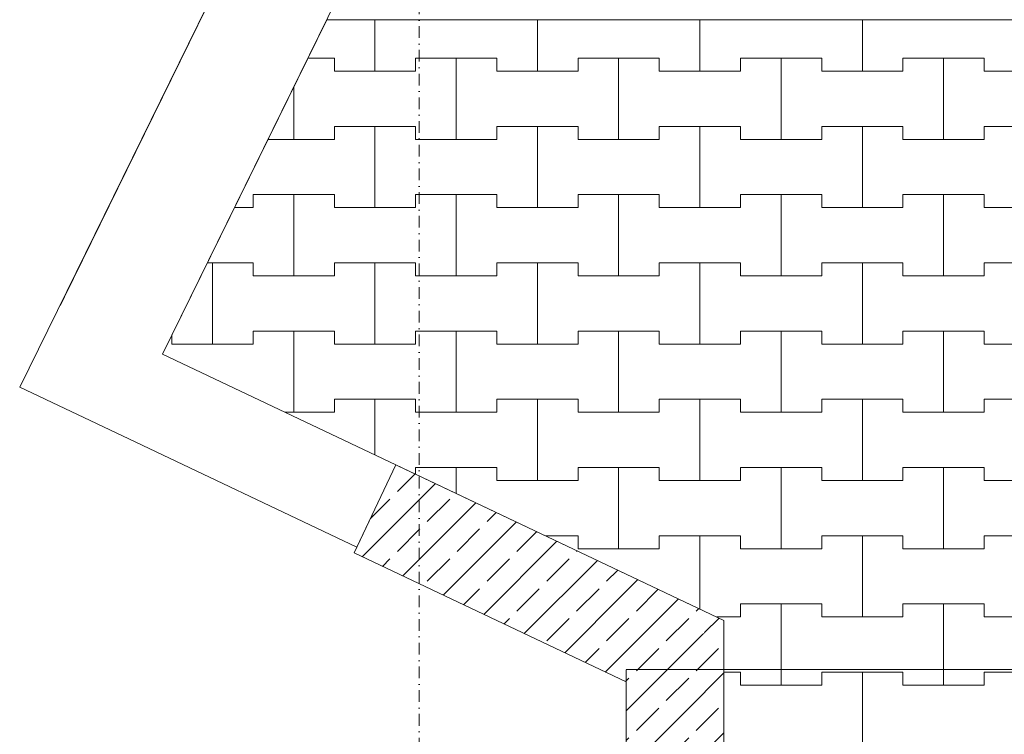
# Model space of a CAD drawing. Header units: centimetres. Extents: x -1589 to 108054, y -205274 to 31709.
# Tile 143 of 256: x 716 to 1019, y 23352 to 23572. Entities that reach past the tile are written whole.
import ezdxf

# ---------------------------------------------------------------- set-up
doc = ezdxf.new("R2010")
doc.units = ezdxf.units.CM
doc.header["$LTSCALE"] = 0.01
doc.header["$MEASUREMENT"] = 0
for name, pattern in [('Krawędzie ukryte', [27, 20, -7]), ('Kropki i Kreski', [72, 36, -18, 0, -18]), ('Wipeout_Contour', [100, 0, -100])]:
    doc.linetypes.add(name, pattern=pattern)
for name, color, linetype in [('0_Teren', 7, 'Continuous'), ('2_belki.K_IR', 7, 'Continuous'), ('2_słupy.K_IR', 7, 'Continuous'), ('2_ściany podporowe.K_IR', 7, 'Continuous'), ('2_ściany zewnętrzne.ISTN', 7, 'Continuous'), ('4_osie.ISTN', 7, 'Continuous')]:
    doc.layers.add(name, color=color, linetype=linetype)
pattern_1 = [(45, (1e-13, 21225.391), (-9.19239, 9.19239), []), (45, (-4.596, 21229.987), (-9.19239, 9.19239), [9.75, -3.25])]

msp = doc.modelspace()

# ---------------------------------------------------------------- hatches: boundary and pattern name
at = {"layer": '2_ściany zewnętrzne.ISTN', "linetype": 'Continuous', "lineweight": 5}
for points in [[(759.63338, 23469.28591), (855.77514, 23665.1238), (822.46286, 23676.68951), (728.0092, 23484.29024)], [(728.0092, 23484.29024), (715.66893, 23459.15346), (759.63338, 23469.28591)], [(759.63338, 23469.28591), (715.66893, 23459.15346), (747.29311, 23444.14913)], [(747.29311, 23444.14913), (819.44619, 23409.91556), (831.44858, 23435.21265), (759.63338, 23469.28591)]]:
    msp.add_hatch(color=8, dxfattribs=at).paths.add_polyline_path(points)

# ---------------------------------------------------------------- linework, layer by layer
at = {"layer": '0_Teren', "color": 8, "linetype": 'Continuous', "lineweight": 5}
for p, q in [((875, 23556.39122), (875, 23572.24523)), ((875, 23572.24523), (875, 23556.39122)), ((925, 23556.39122), (925, 23572.24523)), ((925, 23572.24523), (925, 23556.39122)), ((975, 23556.39122), (975, 23572.24523)), ((975, 23572.24523), (975, 23556.39122)), ((862.5, 23560.39122), (862.5, 23556.39122)), ((862.5, 23556.39122), (862.5, 23560.39122)), ((887.5, 23556.39122), (887.5, 23560.39122)), ((887.5, 23560.39122), (887.5, 23556.39122)), ((887.5, 23560.39122), (900, 23560.39122)), ((887.5, 23560.39122), (912.5, 23560.39122)), ((900, 23560.39122), (912.5, 23560.39122)), ((900, 23535.39122), (900, 23560.39122)), ((900, 23560.39122), (900, 23535.39122)), ((912.5, 23560.39122), (912.5, 23556.39122)), ((912.5, 23556.39122), (912.5, 23560.39122)), ((937.5, 23556.39122), (937.5, 23560.39122)), ((937.5, 23560.39122), (937.5, 23556.39122)), ((937.5, 23560.39122), (950, 23560.39122)), ((937.5, 23560.39122), (962.5, 23560.39122)), ((950, 23560.39122), (962.5, 23560.39122)), ((950, 23535.39122), (950, 23560.39122)), ((950, 23560.39122), (950, 23535.39122)), ((962.5, 23560.39122), (962.5, 23556.39122)), ((962.5, 23556.39122), (962.5, 23560.39122)), ((987.5, 23556.39122), (987.5, 23560.39122)), ((987.5, 23560.39122), (987.5, 23556.39122)), ((987.5, 23560.39122), (1000, 23560.39122)), ((987.5, 23560.39122), (1012.5, 23560.39122)), ((1000, 23560.39122), (1012.5, 23560.39122)), ((1000, 23535.39122), (1000, 23560.39122)), ((1000, 23560.39122), (1000, 23535.39122)), ((1012.5, 23560.39122), (1012.5, 23556.39122)), ((1012.5, 23556.39122), (1012.5, 23560.39122)), ((862.5, 23556.39122), (875, 23556.39122)), ((862.5, 23556.39122), (887.5, 23556.39122)), ((875, 23556.39122), (887.5, 23556.39122)), ((912.5, 23556.39122), (925, 23556.39122)), ((912.5, 23556.39122), (937.5, 23556.39122)), ((925, 23556.39122), (937.5, 23556.39122)), ((962.5, 23556.39122), (975, 23556.39122)), ((962.5, 23556.39122), (987.5, 23556.39122)), ((975, 23556.39122), (987.5, 23556.39122)), ((1012.5, 23556.39122), (1025, 23556.39122)), ((1012.5, 23556.39122), (1037.5, 23556.39122)), ((862.5, 23535.39122), (862.5, 23539.39122)), ((862.5, 23539.39122), (862.5, 23535.39122)), ((862.5, 23539.39122), (875, 23539.39122)), ((862.5, 23539.39122), (887.5, 23539.39122)), ((875, 23539.39122), (887.5, 23539.39122)), ((875, 23514.39122), (875, 23539.39122)), ((875, 23539.39122), (875, 23514.39122)), ((887.5, 23539.39122), (887.5, 23535.39122)), ((887.5, 23535.39122), (887.5, 23539.39122)), ((912.5, 23535.39122), (912.5, 23539.39122)), ((912.5, 23539.39122), (912.5, 23535.39122)), ((912.5, 23539.39122), (925, 23539.39122)), ((912.5, 23539.39122), (937.5, 23539.39122)), ((925, 23539.39122), (937.5, 23539.39122)), ((925, 23514.39122), (925, 23539.39122)), ((925, 23539.39122), (925, 23514.39122)), ((937.5, 23539.39122), (937.5, 23535.39122)), ((937.5, 23535.39122), (937.5, 23539.39122)), ((962.5, 23535.39122), (962.5, 23539.39122)), ((962.5, 23539.39122), (962.5, 23535.39122)), ((962.5, 23539.39122), (975, 23539.39122)), ((962.5, 23539.39122), (987.5, 23539.39122)), ((975, 23539.39122), (987.5, 23539.39122)), ((975, 23514.39122), (975, 23539.39122)), ((975, 23539.39122), (975, 23514.39122)), ((987.5, 23539.39122), (987.5, 23535.39122)), ((987.5, 23535.39122), (987.5, 23539.39122)), ((1012.5, 23535.39122), (1012.5, 23539.39122)), ((1012.5, 23539.39122), (1012.5, 23535.39122)), ((1012.5, 23539.39122), (1025, 23539.39122)), ((1012.5, 23539.39122), (1037.5, 23539.39122)), ((887.5, 23535.39122), (900, 23535.39122)), ((887.5, 23535.39122), (912.5, 23535.39122)), ((900, 23535.39122), (912.5, 23535.39122)), ((937.5, 23535.39122), (950, 23535.39122)), ((937.5, 23535.39122), (962.5, 23535.39122)), ((950, 23535.39122), (962.5, 23535.39122)), ((987.5, 23535.39122), (1000, 23535.39122)), ((987.5, 23535.39122), (1012.5, 23535.39122)), ((1000, 23535.39122), (1012.5, 23535.39122)), ((862.5, 23518.39122), (862.5, 23514.39122)), ((862.5, 23514.39122), (862.5, 23518.39122)), ((887.5, 23514.39122), (887.5, 23518.39122)), ((887.5, 23518.39122), (887.5, 23514.39122)), ((887.5, 23518.39122), (900, 23518.39122)), ((887.5, 23518.39122), (912.5, 23518.39122)), ((900, 23518.39122), (912.5, 23518.39122)), ((900, 23493.39122), (900, 23518.39122)), ((900, 23518.39122), (900, 23493.39122)), ((912.5, 23518.39122), (912.5, 23514.39122)), ((912.5, 23514.39122), (912.5, 23518.39122)), ((937.5, 23514.39122), (937.5, 23518.39122)), ((937.5, 23518.39122), (937.5, 23514.39122)), ((937.5, 23518.39122), (950, 23518.39122)), ((937.5, 23518.39122), (962.5, 23518.39122)), ((950, 23518.39122), (962.5, 23518.39122)), ((950, 23493.39122), (950, 23518.39122)), ((950, 23518.39122), (950, 23493.39122)), ((962.5, 23518.39122), (962.5, 23514.39122)), ((962.5, 23514.39122), (962.5, 23518.39122)), ((987.5, 23514.39122), (987.5, 23518.39122)), ((987.5, 23518.39122), (987.5, 23514.39122)), ((987.5, 23518.39122), (1000, 23518.39122)), ((987.5, 23518.39122), (1012.5, 23518.39122)), ((1000, 23518.39122), (1012.5, 23518.39122)), ((1000, 23493.39122), (1000, 23518.39122)), ((1000, 23518.39122), (1000, 23493.39122)), ((1012.5, 23518.39122), (1012.5, 23514.39122)), ((1012.5, 23514.39122), (1012.5, 23518.39122)), ((862.5, 23514.39122), (875, 23514.39122)), ((862.5, 23514.39122), (887.5, 23514.39122)), ((875, 23514.39122), (887.5, 23514.39122)), ((912.5, 23514.39122), (925, 23514.39122)), ((912.5, 23514.39122), (937.5, 23514.39122)), ((925, 23514.39122), (937.5, 23514.39122)), ((962.5, 23514.39122), (975, 23514.39122)), ((962.5, 23514.39122), (987.5, 23514.39122)), ((975, 23514.39122), (987.5, 23514.39122)), ((1012.5, 23514.39122), (1025, 23514.39122)), ((1012.5, 23514.39122), (1037.5, 23514.39122)), ((862.5, 23493.39122), (862.5, 23497.39122)), ((862.5, 23497.39122), (862.5, 23493.39122)), ((862.5, 23497.39122), (875, 23497.39122)), ((862.5, 23497.39122), (887.5, 23497.39122)), ((875, 23497.39122), (887.5, 23497.39122)), ((875, 23472.39122), (875, 23497.39122)), ((875, 23497.39122), (875, 23472.39122)), ((887.5, 23497.39122), (887.5, 23493.39122)), ((887.5, 23493.39122), (887.5, 23497.39122)), ((912.5, 23493.39122), (912.5, 23497.39122)), ((912.5, 23497.39122), (912.5, 23493.39122)), ((912.5, 23497.39122), (925, 23497.39122)), ((912.5, 23497.39122), (937.5, 23497.39122)), ((925, 23497.39122), (937.5, 23497.39122)), ((925, 23472.39122), (925, 23497.39122)), ((925, 23497.39122), (925, 23472.39122)), ((937.5, 23497.39122), (937.5, 23493.39122)), ((937.5, 23493.39122), (937.5, 23497.39122)), ((962.5, 23493.39122), (962.5, 23497.39122)), ((962.5, 23497.39122), (962.5, 23493.39122)), ((962.5, 23497.39122), (975, 23497.39122)), ((962.5, 23497.39122), (987.5, 23497.39122)), ((975, 23497.39122), (987.5, 23497.39122)), ((975, 23472.39122), (975, 23497.39122)), ((975, 23497.39122), (975, 23472.39122)), ((987.5, 23497.39122), (987.5, 23493.39122)), ((987.5, 23493.39122), (987.5, 23497.39122)), ((1012.5, 23493.39122), (1012.5, 23497.39122)), ((1012.5, 23497.39122), (1012.5, 23493.39122)), ((1012.5, 23497.39122), (1025, 23497.39122)), ((1012.5, 23497.39122), (1037.5, 23497.39122)), ((887.5, 23493.39122), (900, 23493.39122)), ((887.5, 23493.39122), (912.5, 23493.39122)), ((900, 23493.39122), (912.5, 23493.39122)), ((937.5, 23493.39122), (950, 23493.39122)), ((937.5, 23493.39122), (962.5, 23493.39122)), ((950, 23493.39122), (962.5, 23493.39122)), ((987.5, 23493.39122), (1000, 23493.39122)), ((987.5, 23493.39122), (1012.5, 23493.39122)), ((1000, 23493.39122), (1012.5, 23493.39122)), ((862.5, 23476.39122), (862.5, 23472.39122)), ((862.5, 23472.39122), (862.5, 23476.39122)), ((887.5, 23472.39122), (887.5, 23476.39122)), ((887.5, 23476.39122), (887.5, 23472.39122)), ((887.5, 23476.39122), (900, 23476.39122)), ((887.5, 23476.39122), (912.5, 23476.39122)), ((900, 23476.39122), (912.5, 23476.39122)), ((900, 23451.39122), (900, 23476.39122)), ((900, 23476.39122), (900, 23451.39122)), ((912.5, 23476.39122), (912.5, 23472.39122)), ((912.5, 23472.39122), (912.5, 23476.39122)), ((937.5, 23472.39122), (937.5, 23476.39122)), ((937.5, 23476.39122), (937.5, 23472.39122)), ((937.5, 23476.39122), (950, 23476.39122)), ((937.5, 23476.39122), (962.5, 23476.39122)), ((950, 23476.39122), (962.5, 23476.39122)), ((950, 23451.39122), (950, 23476.39122)), ((950, 23476.39122), (950, 23451.39122)), ((962.5, 23476.39122), (962.5, 23472.39122)), ((962.5, 23472.39122), (962.5, 23476.39122)), ((987.5, 23472.39122), (987.5, 23476.39122)), ((987.5, 23476.39122), (987.5, 23472.39122)), ((987.5, 23476.39122), (1000, 23476.39122)), ((987.5, 23476.39122), (1012.5, 23476.39122)), ((1000, 23476.39122), (1012.5, 23476.39122)), ((1000, 23451.39122), (1000, 23476.39122)), ((1000, 23476.39122), (1000, 23451.39122)), ((1012.5, 23476.39122), (1012.5, 23472.39122)), ((1012.5, 23472.39122), (1012.5, 23476.39122)), ((862.5, 23472.39122), (875, 23472.39122)), ((862.5, 23472.39122), (887.5, 23472.39122)), ((875, 23472.39122), (887.5, 23472.39122)), ((912.5, 23472.39122), (925, 23472.39122)), ((912.5, 23472.39122), (937.5, 23472.39122)), ((925, 23472.39122), (937.5, 23472.39122)), ((962.5, 23472.39122), (975, 23472.39122)), ((962.5, 23472.39122), (987.5, 23472.39122)), ((975, 23472.39122), (987.5, 23472.39122)), ((1012.5, 23472.39122), (1025, 23472.39122)), ((1012.5, 23472.39122), (1037.5, 23472.39122)), ((837.5, 23455.39122), (837.5, 23451.39122)), ((837.5, 23451.39122), (837.5, 23455.39122)), ((862.5, 23451.39122), (862.5, 23455.39122)), ((862.5, 23455.39122), (862.5, 23451.39122)), ((862.5, 23455.39122), (875, 23455.39122)), ((862.5, 23455.39122), (887.5, 23455.39122)), ((875, 23455.39122), (887.5, 23455.39122)), ((875, 23430.39122), (875, 23455.39122)), ((875, 23455.39122), (875, 23430.39122)), ((887.5, 23455.39122), (887.5, 23451.39122)), ((887.5, 23451.39122), (887.5, 23455.39122)), ((912.5, 23451.39122), (912.5, 23455.39122)), ((912.5, 23455.39122), (912.5, 23451.39122)), ((912.5, 23455.39122), (925, 23455.39122)), ((912.5, 23455.39122), (937.5, 23455.39122)), ((925, 23455.39122), (937.5, 23455.39122)), ((925, 23430.39122), (925, 23455.39122)), ((925, 23455.39122), (925, 23430.39122)), ((937.5, 23455.39122), (937.5, 23451.39122)), ((937.5, 23451.39122), (937.5, 23455.39122)), ((962.5, 23451.39122), (962.5, 23455.39122)), ((962.5, 23455.39122), (962.5, 23451.39122)), ((962.5, 23455.39122), (975, 23455.39122)), ((962.5, 23455.39122), (987.5, 23455.39122)), ((975, 23455.39122), (987.5, 23455.39122)), ((975, 23430.39122), (975, 23455.39122)), ((975, 23455.39122), (975, 23430.39122)), ((987.5, 23455.39122), (987.5, 23451.39122)), ((987.5, 23451.39122), (987.5, 23455.39122)), ((1012.5, 23451.39122), (1012.5, 23455.39122)), ((1012.5, 23455.39122), (1012.5, 23451.39122)), ((1012.5, 23455.39122), (1025, 23455.39122)), ((1012.5, 23455.39122), (1037.5, 23455.39122)), ((837.5, 23451.39122), (850, 23451.39122)), ((837.5, 23451.39122), (862.5, 23451.39122)), ((850, 23451.39122), (862.5, 23451.39122)), ((887.5, 23451.39122), (900, 23451.39122)), ((887.5, 23451.39122), (912.5, 23451.39122)), ((900, 23451.39122), (912.5, 23451.39122)), ((937.5, 23451.39122), (950, 23451.39122)), ((937.5, 23451.39122), (962.5, 23451.39122)), ((950, 23451.39122), (962.5, 23451.39122)), ((987.5, 23451.39122), (1000, 23451.39122)), ((987.5, 23451.39122), (1012.5, 23451.39122)), ((1000, 23451.39122), (1012.5, 23451.39122)), ((837.5, 23432.34925), (837.5, 23434.39122)), ((837.5, 23434.39122), (837.5, 23432.34925)), ((837.5, 23434.39122), (850, 23434.39122)), ((837.5, 23434.39122), (862.5, 23434.39122)), ((850, 23434.39122), (862.5, 23434.39122)), ((850, 23426.41977), (850, 23434.39122)), ((850, 23434.39122), (850, 23426.41977)), ((862.5, 23434.39122), (862.5, 23430.39122)), ((862.5, 23430.39122), (862.5, 23434.39122)), ((887.5, 23430.39122), (887.5, 23434.39122)), ((887.5, 23434.39122), (887.5, 23430.39122)), ((887.5, 23434.39122), (900, 23434.39122)), ((887.5, 23434.39122), (912.5, 23434.39122)), ((900, 23434.39122), (912.5, 23434.39122)), ((900, 23409.39122), (900, 23434.39122)), ((900, 23434.39122), (900, 23409.39122)), ((912.5, 23434.39122), (912.5, 23430.39122)), ((912.5, 23430.39122), (912.5, 23434.39122)), ((937.5, 23430.39122), (937.5, 23434.39122)), ((937.5, 23434.39122), (937.5, 23430.39122)), ((937.5, 23434.39122), (950, 23434.39122)), ((937.5, 23434.39122), (962.5, 23434.39122)), ((950, 23434.39122), (962.5, 23434.39122)), ((950, 23409.39122), (950, 23434.39122)), ((950, 23434.39122), (950, 23409.39122)), ((962.5, 23434.39122), (962.5, 23430.39122)), ((962.5, 23430.39122), (962.5, 23434.39122)), ((987.5, 23430.39122), (987.5, 23434.39122)), ((987.5, 23434.39122), (987.5, 23430.39122)), ((987.5, 23434.39122), (1000, 23434.39122)), ((987.5, 23434.39122), (1012.5, 23434.39122)), ((1000, 23434.39122), (1012.5, 23434.39122)), ((1000, 23409.39122), (1000, 23434.39122)), ((1000, 23434.39122), (1000, 23409.39122)), ((1012.5, 23434.39122), (1012.5, 23430.39122)), ((1012.5, 23430.39122), (1012.5, 23434.39122)), ((862.5, 23430.39122), (875, 23430.39122)), ((862.5, 23430.39122), (887.5, 23430.39122)), ((875, 23430.39122), (887.5, 23430.39122)), ((912.5, 23430.39122), (925, 23430.39122)), ((912.5, 23430.39122), (937.5, 23430.39122)), ((925, 23430.39122), (937.5, 23430.39122)), ((962.5, 23430.39122), (975, 23430.39122)), ((962.5, 23430.39122), (987.5, 23430.39122)), ((975, 23430.39122), (987.5, 23430.39122)), ((1012.5, 23430.39122), (1025, 23430.39122)), ((1012.5, 23430.39122), (1037.5, 23430.39122)), ((877.46565, 23413.39122), (887.5, 23413.39122)), ((877.46565, 23413.39122), (887.5, 23413.39122)), ((887.5, 23413.39122), (887.5, 23409.39122)), ((887.5, 23409.39122), (887.5, 23413.39122)), ((912.5, 23409.39122), (912.5, 23413.39122)), ((912.5, 23413.39122), (912.5, 23409.39122)), ((912.5, 23413.39122), (925, 23413.39122)), ((912.5, 23413.39122), (937.5, 23413.39122)), ((925, 23413.39122), (937.5, 23413.39122)), ((937.5, 23413.39122), (937.5, 23409.39122)), ((937.5, 23409.39122), (937.5, 23413.39122)), ((962.5, 23409.39122), (962.5, 23413.39122)), ((962.5, 23413.39122), (962.5, 23409.39122)), ((962.5, 23413.39122), (975, 23413.39122)), ((962.5, 23413.39122), (987.5, 23413.39122)), ((975, 23413.39122), (987.5, 23413.39122)), ((975, 23388.39122), (975, 23413.39122)), ((975, 23413.39122), (975, 23388.39122)), ((987.5, 23413.39122), (987.5, 23409.39122)), ((987.5, 23409.39122), (987.5, 23413.39122)), ((1012.5, 23409.39122), (1012.5, 23413.39122)), ((1012.5, 23413.39122), (1012.5, 23409.39122)), ((1012.5, 23413.39122), (1025, 23413.39122)), ((1012.5, 23413.39122), (1037.5, 23413.39122)), ((887.5, 23409.39122), (900, 23409.39122)), ((887.5, 23409.39122), (912.5, 23409.39122)), ((900, 23409.39122), (912.5, 23409.39122)), ((937.5, 23409.39122), (950, 23409.39122)), ((937.5, 23409.39122), (962.5, 23409.39122)), ((950, 23409.39122), (962.5, 23409.39122)), ((987.5, 23409.39122), (1000, 23409.39122)), ((987.5, 23409.39122), (1012.5, 23409.39122)), ((1000, 23409.39122), (1012.5, 23409.39122)), ((937.5, 23388.39122), (937.5, 23392.39122)), ((937.5, 23392.39122), (937.5, 23388.39122)), ((937.5, 23392.39122), (950, 23392.39122)), ((937.5, 23392.39122), (962.5, 23392.39122)), ((950, 23392.39122), (962.5, 23392.39122)), ((950, 23367.39122), (950, 23392.39122)), ((950, 23392.39122), (950, 23367.39122)), ((962.5, 23392.39122), (962.5, 23388.39122)), ((962.5, 23388.39122), (962.5, 23392.39122)), ((987.5, 23388.39122), (987.5, 23392.39122)), ((987.5, 23392.39122), (987.5, 23388.39122)), ((987.5, 23392.39122), (1000, 23392.39122)), ((987.5, 23392.39122), (1012.5, 23392.39122)), ((1000, 23392.39122), (1012.5, 23392.39122)), ((1000, 23367.39122), (1000, 23392.39122)), ((1000, 23392.39122), (1000, 23367.39122)), ((1012.5, 23392.39122), (1012.5, 23388.39122)), ((1012.5, 23388.39122), (1012.5, 23392.39122)), ((962.5, 23388.39122), (975, 23388.39122)), ((962.5, 23388.39122), (987.5, 23388.39122)), ((975, 23388.39122), (987.5, 23388.39122)), ((1012.5, 23388.39122), (1025, 23388.39122)), ((1012.5, 23388.39122), (1037.5, 23388.39122)), ((937.5, 23371.39122), (937.5, 23367.39122)), ((937.5, 23367.39122), (937.5, 23371.39122)), ((962.5, 23367.39122), (962.5, 23371.39122)), ((962.5, 23371.39122), (962.5, 23367.39122)), ((962.5, 23371.39122), (975, 23371.39122)), ((962.5, 23371.39122), (987.5, 23371.39122)), ((975, 23371.39122), (987.5, 23371.39122)), ((975, 23346.39122), (975, 23371.39122)), ((975, 23371.39122), (975, 23346.39122)), ((987.5, 23371.39122), (987.5, 23367.39122)), ((987.5, 23367.39122), (987.5, 23371.39122)), ((1012.5, 23367.39122), (1012.5, 23371.39122)), ((1012.5, 23371.39122), (1012.5, 23367.39122)), ((1012.5, 23371.39122), (1025, 23371.39122)), ((1012.5, 23371.39122), (1037.5, 23371.39122)), ((937.5, 23367.39122), (950, 23367.39122)), ((937.5, 23367.39122), (962.5, 23367.39122)), ((950, 23367.39122), (962.5, 23367.39122)), ((987.5, 23367.39122), (1000, 23367.39122)), ((987.5, 23367.39122), (1012.5, 23367.39122)), ((1000, 23367.39122), (1012.5, 23367.39122))]:
    msp.add_line(p, q, dxfattribs=at)
at = {"layer": '0_Teren', "color": 8, "linetype": 'Continuous', "lineweight": 5, "flags": 128}
msp.add_lwpolyline([(810.17871, 23572.24523), (1284.46474, 23572.24523), (1782.3586, 23329.50702), (1782.3586, 22816.53156), (1582.3586, 22816.53309), (1582.35864, 23257.24406), (1377.3586, 23257.24406), (1377.3586, 23002.24406), (932.3586, 23002.24406), (932.3586, 23387.3523), (759.63338, 23469.28591)], close=True, dxfattribs=at)
at = {"layer": '2_ściany podporowe.K_IR', "color": 8, "linetype": 'Continuous', "lineweight": 5, "flags": 128}
msp.add_lwpolyline([(818.59386, 23408.10627), (831.4498, 23435.21207)], dxfattribs=at)
at = {"layer": '2_ściany zewnętrzne.ISTN', "color": 8, "linetype": 'Continuous', "lineweight": 5, "flags": 128}
for points in [[(822.46286, 23676.68951), (715.66893, 23459.15346)], [(759.63338, 23469.28591), (855.77514, 23665.1238)], [(831.44858, 23435.21265), (759.63338, 23469.28591)], [(715.66893, 23459.15346), (747.29311, 23444.14913)], [(747.29311, 23444.14913), (819.44619, 23409.91556)], [(819.44619, 23409.91556), (831.44858, 23435.21265)]]:
    msp.add_lwpolyline(points, dxfattribs=at)

# ---------------------------------------------------------------- next in the draw order: wipeouts: each hides what was drawn before it
at = {"color": 8, "linetype": 'Wipeout_Contour', "lineweight": 5, "ltscale": 9262.938567}
msp.add_wipeout([(902.3586, 23368.37771), (902.3586, 23342.24523), (932.3586, 23342.24523), (932.3586, 23354.14908)], dxfattribs=at).dxf.layer = '2_ściany podporowe.K_IR'
at = {"color": 8, "linetype": 'Wipeout_Contour', "lineweight": 5, "ltscale": 9913.376087}
msp.add_wipeout([(759.63338, 23469.28591), (855.77514, 23665.1238), (822.46286, 23676.68951), (728.0092, 23484.29024)], dxfattribs=at).dxf.layer = '2_ściany zewnętrzne.ISTN'

# ---------------------------------------------------------------- next in the draw order: hatches: boundary and pattern name
at = {"layer": '2_ściany podporowe.K_IR', "linetype": 'Continuous', "lineweight": 5}
h = msp.add_hatch(dxfattribs=at)
h.set_pattern_fill('Beton zbrojony', color=8, style=0, pattern_type=2)
h.set_pattern_definition(pattern_1)
h.paths.add_polyline_path([(902.3586, 23368.37771), (902.3586, 23342.24523), (932.3586, 23342.24523), (932.3586, 23354.14908)])

# ---------------------------------------------------------------- next in the draw order: linework, layer by layer
at = {"layer": '0_Teren', "color": 8, "linetype": 'Continuous', "lineweight": 5}
for p, q in [((825, 23556.39122), (825, 23572.24523)), ((825, 23572.24523), (825, 23556.39122)), ((804.35928, 23560.39122), (812.5, 23560.39122)), ((804.35928, 23560.39122), (812.5, 23560.39122)), ((812.5, 23560.39122), (812.5, 23556.39122)), ((812.5, 23556.39122), (812.5, 23560.39122)), ((837.5, 23556.39122), (837.5, 23560.39122)), ((837.5, 23560.39122), (837.5, 23556.39122)), ((837.5, 23560.39122), (850, 23560.39122)), ((837.5, 23560.39122), (862.5, 23560.39122)), ((850, 23560.39122), (862.5, 23560.39122)), ((850, 23535.39122), (850, 23560.39122)), ((850, 23560.39122), (850, 23535.39122)), ((812.5, 23556.39122), (825, 23556.39122)), ((812.5, 23556.39122), (837.5, 23556.39122)), ((825, 23556.39122), (837.5, 23556.39122)), ((800, 23535.39122), (800, 23551.5115)), ((800, 23551.5115), (800, 23535.39122)), ((812.5, 23535.39122), (812.5, 23539.39122)), ((812.5, 23539.39122), (812.5, 23535.39122)), ((812.5, 23539.39122), (825, 23539.39122)), ((812.5, 23539.39122), (837.5, 23539.39122)), ((825, 23539.39122), (837.5, 23539.39122)), ((825, 23514.39122), (825, 23539.39122)), ((825, 23539.39122), (825, 23514.39122)), ((837.5, 23539.39122), (837.5, 23535.39122)), ((837.5, 23535.39122), (837.5, 23539.39122)), ((792.08615, 23535.39122), (800, 23535.39122)), ((792.08615, 23535.39122), (812.5, 23535.39122)), ((800, 23535.39122), (812.5, 23535.39122)), ((837.5, 23535.39122), (850, 23535.39122)), ((837.5, 23535.39122), (862.5, 23535.39122)), ((850, 23535.39122), (862.5, 23535.39122)), ((787.5, 23514.39122), (787.5, 23518.39122)), ((787.5, 23518.39122), (787.5, 23514.39122)), ((787.5, 23518.39122), (800, 23518.39122)), ((787.5, 23518.39122), (812.5, 23518.39122)), ((800, 23518.39122), (812.5, 23518.39122)), ((800, 23493.39122), (800, 23518.39122)), ((800, 23518.39122), (800, 23493.39122)), ((812.5, 23518.39122), (812.5, 23514.39122)), ((812.5, 23514.39122), (812.5, 23518.39122)), ((837.5, 23514.39122), (837.5, 23518.39122)), ((837.5, 23518.39122), (837.5, 23514.39122)), ((837.5, 23518.39122), (850, 23518.39122)), ((837.5, 23518.39122), (862.5, 23518.39122)), ((850, 23518.39122), (862.5, 23518.39122)), ((850, 23493.39122), (850, 23518.39122)), ((850, 23518.39122), (850, 23493.39122)), ((781.77672, 23514.39122), (787.5, 23514.39122)), ((781.77672, 23514.39122), (787.5, 23514.39122)), ((812.5, 23514.39122), (825, 23514.39122)), ((812.5, 23514.39122), (837.5, 23514.39122)), ((825, 23514.39122), (837.5, 23514.39122)), ((773.43099, 23497.39122), (775, 23497.39122)), ((773.43099, 23497.39122), (787.5, 23497.39122)), ((775, 23497.39122), (787.5, 23497.39122)), ((775, 23472.39122), (775, 23497.39122)), ((775, 23497.39122), (775, 23472.39122)), ((787.5, 23497.39122), (787.5, 23493.39122)), ((787.5, 23493.39122), (787.5, 23497.39122)), ((812.5, 23493.39122), (812.5, 23497.39122)), ((812.5, 23497.39122), (812.5, 23493.39122)), ((812.5, 23497.39122), (825, 23497.39122)), ((812.5, 23497.39122), (837.5, 23497.39122)), ((825, 23497.39122), (837.5, 23497.39122)), ((825, 23472.39122), (825, 23497.39122)), ((825, 23497.39122), (825, 23472.39122)), ((837.5, 23497.39122), (837.5, 23493.39122)), ((837.5, 23493.39122), (837.5, 23497.39122)), ((787.5, 23493.39122), (800, 23493.39122)), ((787.5, 23493.39122), (812.5, 23493.39122)), ((800, 23493.39122), (812.5, 23493.39122)), ((837.5, 23493.39122), (850, 23493.39122)), ((837.5, 23493.39122), (862.5, 23493.39122)), ((850, 23493.39122), (862.5, 23493.39122)), ((762.5, 23475.12512), (762.5, 23472.39122)), ((762.5, 23472.39122), (762.5, 23475.12512)), ((787.5, 23472.39122), (787.5, 23476.39122)), ((787.5, 23476.39122), (787.5, 23472.39122)), ((787.5, 23476.39122), (800, 23476.39122)), ((787.5, 23476.39122), (812.5, 23476.39122)), ((800, 23476.39122), (812.5, 23476.39122)), ((812.5, 23476.39122), (812.5, 23472.39122)), ((812.5, 23472.39122), (812.5, 23476.39122)), ((837.5, 23472.39122), (837.5, 23476.39122)), ((837.5, 23476.39122), (837.5, 23472.39122)), ((837.5, 23476.39122), (850, 23476.39122)), ((837.5, 23476.39122), (862.5, 23476.39122)), ((850, 23476.39122), (862.5, 23476.39122)), ((850, 23451.39122), (850, 23476.39122)), ((850, 23476.39122), (850, 23451.39122)), ((762.5, 23472.39122), (775, 23472.39122)), ((762.5, 23472.39122), (787.5, 23472.39122)), ((775, 23472.39122), (787.5, 23472.39122)), ((812.5, 23472.39122), (825, 23472.39122)), ((812.5, 23472.39122), (837.5, 23472.39122)), ((825, 23472.39122), (837.5, 23472.39122))]:
    msp.add_line(p, q, dxfattribs=at)
at = {"layer": '4_osie.ISTN', "color": 7, "linetype": 'Kropki i Kreski', "lineweight": 0, "ltscale": 10}
msp.add_line((838.63417, 19902.02612), (838.63417, 23622.03555), dxfattribs=at)

# ---------------------------------------------------------------- next in the draw order: wipeouts: each hides what was drawn before it
at = {"color": 8, "linetype": 'Wipeout_Contour', "lineweight": 5, "ltscale": 7087.887482}
msp.add_wipeout([(728.0092, 23484.29024), (715.66893, 23459.15346), (759.63338, 23469.28591)], dxfattribs=at).dxf.layer = '2_ściany zewnętrzne.ISTN'

# ---------------------------------------------------------------- next in the draw order: linework, layer by layer
at = {"layer": '2_ściany zewnętrzne.ISTN', "color": 8, "linetype": 'Continuous', "lineweight": 5, "flags": 128}
for points in [[(822.46286, 23676.68951), (715.66893, 23459.15346)], [(759.63338, 23469.28591), (855.77514, 23665.1238)]]:
    msp.add_lwpolyline(points, dxfattribs=at)

# ---------------------------------------------------------------- next in the draw order: wipeouts: each hides what was drawn before it
at = {"color": 8, "linetype": 'Wipeout_Contour', "lineweight": 5, "ltscale": 7003.373895}
msp.add_wipeout([(902.3586, 23368.37771), (932.3586, 23354.14908), (932.3586, 23387.3523)], dxfattribs=at).dxf.layer = '2_ściany podporowe.K_IR'

# ---------------------------------------------------------------- next in the draw order: hatches: boundary and pattern name
at = {"layer": '2_ściany podporowe.K_IR', "linetype": 'Continuous', "lineweight": 5}
h = msp.add_hatch(dxfattribs=at)
h.set_pattern_fill('Beton zbrojony', color=8, style=0, pattern_type=2)
h.set_pattern_definition(pattern_1)
h.paths.add_polyline_path([(902.3586, 23368.37771), (932.3586, 23354.14908), (932.3586, 23387.3523)])

# ---------------------------------------------------------------- next in the draw order: linework, layer by layer
at = {"layer": '2_ściany podporowe.K_IR', "color": 8, "linetype": 'Continuous', "lineweight": 5, "flags": 128}
for points in [[(932.3586, 23342.24523), (932.3586, 23387.3523)], [(902.3586, 23368.37771), (902.3586, 23342.24523)]]:
    msp.add_lwpolyline(points, dxfattribs=at)

# ---------------------------------------------------------------- next in the draw order: wipeouts: each hides what was drawn before it
at = {"color": 8, "linetype": 'Wipeout_Contour', "lineweight": 5, "ltscale": 7055.844449}
msp.add_wipeout([(759.63338, 23469.28591), (715.66893, 23459.15346), (747.29311, 23444.14913)], dxfattribs=at).dxf.layer = '2_ściany zewnętrzne.ISTN'

# ---------------------------------------------------------------- next in the draw order: linework, layer by layer
at = {"layer": '2_ściany zewnętrzne.ISTN', "color": 8, "linetype": 'Continuous', "lineweight": 5, "flags": 128}
msp.add_lwpolyline([(715.66893, 23459.15346), (747.29311, 23444.14913)], dxfattribs=at)

# ---------------------------------------------------------------- next in the draw order: wipeouts: each hides what was drawn before it
at = {"color": 8, "linetype": 'Wipeout_Contour', "lineweight": 5, "ltscale": 7035.768335}
msp.add_wipeout([(902.3586, 23401.58092), (902.3586, 23368.37771), (932.3586, 23387.3523)], dxfattribs=at).dxf.layer = '2_ściany podporowe.K_IR'

# ---------------------------------------------------------------- next in the draw order: hatches: boundary and pattern name
at = {"layer": '2_ściany podporowe.K_IR', "linetype": 'Continuous', "lineweight": 5}
h = msp.add_hatch(dxfattribs=at)
h.set_pattern_fill('Beton zbrojony', color=8, style=0, pattern_type=2)
h.set_pattern_definition(pattern_1)
h.paths.add_polyline_path([(902.3586, 23401.58092), (831.4498, 23435.21207), (818.59386, 23408.10627), (902.3586, 23368.37771)])
h = msp.add_hatch(dxfattribs=at)
h.set_pattern_fill('Beton zbrojony', color=8, style=0, pattern_type=2)
h.set_pattern_definition(pattern_1)
h.paths.add_polyline_path([(902.3586, 23401.58092), (902.3586, 23368.37771), (932.3586, 23387.3523)])

# ---------------------------------------------------------------- next in the draw order: linework, layer by layer
at = {"layer": '0_Teren', "color": 8, "linetype": 'Continuous', "lineweight": 5}
for p, q in [((925, 23390.84292), (925, 23413.39122)), ((925, 23413.39122), (925, 23390.84292)), ((930.16845, 23388.39122), (937.5, 23388.39122)), ((930.16845, 23388.39122), (937.5, 23388.39122)), ((932.3586, 23371.39122), (937.5, 23371.39122)), ((932.3586, 23371.39122), (937.5, 23371.39122))]:
    msp.add_line(p, q, dxfattribs=at)
at = {"layer": '2_belki.K_IR', "color": 8, "linetype": 'Krawędzie ukryte', "lineweight": 5}
for p, q in [((932.3586, 23372.24902), (1552.3586, 23372.24902)), ((932.3586, 23342.24902), (932.3586, 23372.24902))]:
    msp.add_line(p, q, dxfattribs=at)
at = {"layer": '2_słupy.K_IR', "color": 8, "linetype": 'Krawędzie ukryte', "lineweight": 5, "flags": 128}
msp.add_lwpolyline([(902.3586, 23372.24523), (932.3586, 23372.24523), (932.3586, 23342.24523), (902.3586, 23342.24523)], close=True, dxfattribs=at)
at = {"layer": '2_ściany podporowe.K_IR', "color": 8, "linetype": 'Continuous', "lineweight": 5, "flags": 128}
for points in [[(902.3586, 23401.58092), (831.4498, 23435.21207)], [(818.59386, 23408.10627), (902.3586, 23368.37771)], [(932.3586, 23387.3523), (902.3586, 23401.58092)]]:
    msp.add_lwpolyline(points, dxfattribs=at)

# ---------------------------------------------------------------- next in the draw order: wipeouts: each hides what was drawn before it
at = {"color": 8, "linetype": 'Wipeout_Contour', "lineweight": 5, "ltscale": 9404.429387}
msp.add_wipeout([(747.29311, 23444.14913), (819.44619, 23409.91556), (831.44858, 23435.21265), (759.63338, 23469.28591)], dxfattribs=at).dxf.layer = '2_ściany zewnętrzne.ISTN'

# ---------------------------------------------------------------- next in the draw order: linework, layer by layer
at = {"layer": '0_Teren', "color": 8, "linetype": 'Continuous', "lineweight": 5}
for p, q in [((800, 23451.39122), (800, 23476.39122)), ((800, 23476.39122), (800, 23451.39122)), ((812.5, 23451.39122), (812.5, 23455.39122)), ((812.5, 23455.39122), (812.5, 23451.39122)), ((812.5, 23455.39122), (825, 23455.39122)), ((812.5, 23455.39122), (837.5, 23455.39122)), ((825, 23455.39122), (837.5, 23455.39122)), ((825, 23438.27872), (825, 23455.39122)), ((825, 23455.39122), (825, 23438.27872)), ((797.35739, 23451.39122), (800, 23451.39122)), ((797.35739, 23451.39122), (812.5, 23451.39122)), ((800, 23451.39122), (812.5, 23451.39122))]:
    msp.add_line(p, q, dxfattribs=at)
at = {"layer": '2_ściany zewnętrzne.ISTN', "color": 8, "linetype": 'Continuous', "lineweight": 5, "flags": 128}
for points in [[(831.44858, 23435.21265), (759.63338, 23469.28591)], [(747.29311, 23444.14913), (819.44619, 23409.91556)], [(819.44619, 23409.91556), (831.44858, 23435.21265)]]:
    msp.add_lwpolyline(points, dxfattribs=at)

doc.saveas('drawing.dxf')
